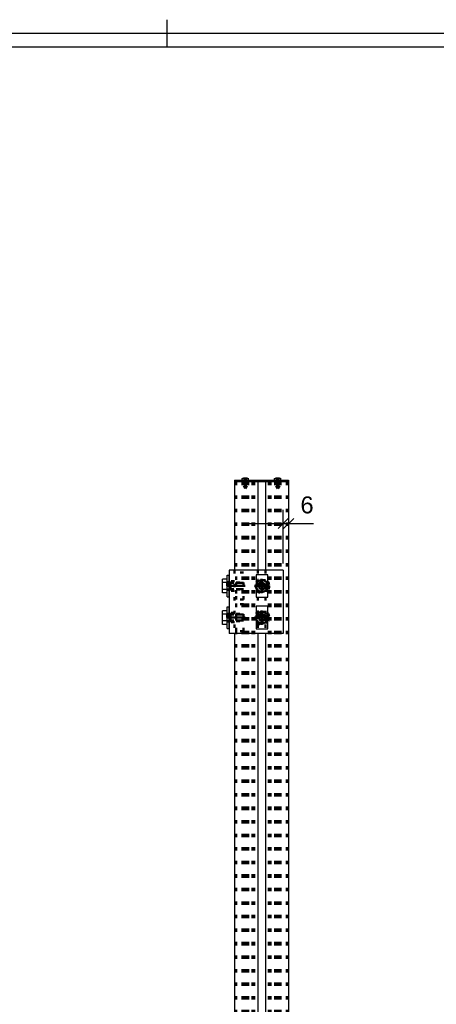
# Model space of a CAD drawing. Header units: millimetres. Extents: x -11 to 409, y -459 to -162.
# Tile 18 of 23: x 92 to 153, y -311 to -165. Entities that reach past the tile are written whole.
import ezdxf

# ---------------------------------------------------------------- set-up
doc = ezdxf.new("R2010")
doc.units = ezdxf.units.MM
doc.linetypes.add('DOT', pattern=[2, 0.5, -1.5])
doc.linetypes.add('STRICHPUNKT2', pattern=[18.5, 10, -4, 0.5, -4])
doc.layers.get('0').update_dxf_attribs({"linetype": 'CONTINUOUS'})
for name, color, linetype in [('DIM49', 4, 'CONTINUOUS'), ('LE_RED', 1, 'CONTINUOUS'), ('TXT_DIM49', 2, 'CONTINUOUS')]:
    doc.layers.add(name, color=color, linetype=linetype)
doc.layers.add('LE_ALL', color=7, linetype='CONTINUOUS', lineweight=50)
doc.styles.add('ARIAL', font='arial.ttf')

# ---------------------------------------------------------------- blocks, each defined once
blk = doc.blocks.new('DINA3_00002', base_point=(401.53, -452.24))
for p, q in [((113.53, -165.24), (113.53, -169.24)), ((-4.47, -169.24), (401.53, -169.24))]:
    blk.add_line(p, q)
blk.add_lwpolyline([(-6.47, -454.24), (-6.47, -167.24), (403.53, -167.24)])
blk = doc.blocks.new('_ZBL0002_00001')
blk.add_blockref('DINA3_00002', (401.53, -452.24))
blk = doc.blocks.new('Profiel 60x60_00716', base_point=(130.06, -233.53))
for p, q in [((126.96, -233.53), (123.53, -233.53)), ((128.1, -233.53), (126.96, -233.53)), ((131.53, -233.53), (128.1, -233.53)), ((131.53, -233.53), (131.53, -411.26)), ((123.53, -255.92), (123.53, -321.92))]:
    blk.add_line(p, q)
for points in [[(123.53, -233.53), (123.53, -246.59)], [(126.96, -233.53), (126.96, -246.59)], [(128.1, -233.53), (128.1, -246.59)], [(126.96, -255.92), (126.96, -321.92)], [(128.1, -255.92), (128.1, -321.92)]]:
    blk.add_lwpolyline(points)
at = {"layer": 'LE_ALL', "color": 3, "linetype": 'DOT'}
for p, q in [((123.8, -233.53), (123.8, -424.59)), ((123.8, -233.53), (123.8, -424.59)), ((124.73, -233.53), (124.73, -424.59)), ((124.88, -233.53), (124.88, -424.59)), ((124.93, -233.53), (124.93, -424.59)), ((125, -233.53), (125, -424.59)), ((125.11, -233.53), (125.11, -424.59)), ((125.21, -233.53), (125.21, -424.59)), ((125.22, -233.53), (125.22, -424.59)), ((125.26, -233.53), (125.26, -424.59)), ((125.3, -233.53), (125.3, -424.59)), ((125.54, -233.53), (125.54, -424.59)), ((126.2, -233.53), (126.2, -424.59)), ((126.46, -233.53), (126.46, -424.59)), ((128.6, -233.53), (128.6, -424.59)), ((128.86, -233.53), (128.86, -424.59)), ((129.52, -233.53), (129.52, -424.59)), ((129.76, -233.53), (129.76, -424.59)), ((129.8, -233.53), (129.8, -424.59)), ((129.84, -233.53), (129.84, -424.59)), ((129.85, -233.53), (129.85, -424.59)), ((129.96, -233.53), (129.96, -424.59)), ((130.06, -233.53), (130.06, -424.59)), ((130.13, -233.53), (130.13, -424.59)), ((130.18, -233.53), (130.18, -424.59)), ((130.33, -233.53), (130.33, -424.59)), ((131.26, -233.53), (131.26, -424.59)), ((131.26, -233.53), (131.26, -424.59))]:
    blk.add_line(p, q, dxfattribs=at)
for points in [[(123.53, -246.59), (123.53, -255.92)], [(126.96, -246.59), (126.96, -255.92)], [(128.1, -246.59), (128.1, -255.92)]]:
    blk.add_lwpolyline(points, dxfattribs=at)
blk = doc.blocks.new('Profiel 60x60_00715')
blk.add_blockref('Profiel 60x60_00716', (130.06, -233.53))
blk = doc.blocks.new('1110 Cover 60 x 60_00794', base_point=(130.26, -233.53))
for p, q in [((123.53, -233.26), (123.73, -233.26)), ((123.53, -233.26), (123.53, -233.53)), ((123.73, -233.53), (123.53, -233.53)), ((123.73, -233.26), (131.33, -233.26)), ((131.33, -233.53), (123.73, -233.53)), ((131.33, -233.26), (131.53, -233.26)), ((131.53, -233.53), (131.33, -233.53)), ((131.53, -233.26), (131.53, -233.53))]:
    blk.add_line(p, q)
at = {"layer": 'LE_ALL', "color": 3, "linetype": 'DOT'}
for p, q in [((124.8, -233.53), (124.8, -233.26)), ((125.46, -233.53), (125.46, -233.26)), ((129.6, -233.53), (129.6, -233.26)), ((130.26, -233.53), (130.26, -233.26))]:
    blk.add_line(p, q, dxfattribs=at)
blk = doc.blocks.new('_00796', base_point=(129.93, -233.69))
at = {"layer": 'LE_ALL', "color": 1, "linetype": 'STRICHPUNKT2'}
for p, q in [((125.13, -233.69), (125.13, -233.09)), ((125.13, -233.69), (125.13, -233.09)), ((129.93, -233.69), (129.93, -233.09)), ((129.93, -233.69), (129.93, -233.09))]:
    blk.add_line(p, q, dxfattribs=at)
blk = doc.blocks.new('_00795')
blk.add_blockref('_00796', (129.93, -233.69))
blk = doc.blocks.new('1110 Cover 60 x 60_00793')
for name, p in [('1110 Cover 60 x 60_00794', (130.26, -233.53)), ('_00795', (0, 0))]:
    blk.add_blockref(name, p)
blk = doc.blocks.new('ISO 14585-ST3.5x9.5-A2-C_00799', base_point=(124.96, -233.26))
for p, q in [((124.66, -233.06), (125.6, -233.06)), ((124.66, -233.26), (125.6, -233.26)), ((125.01, -232.94), (125.01, -232.93)), ((125.26, -232.94), (125.26, -232.93)), ((125.6, -233.26), (125.6, -233.06))]:
    blk.add_line(p, q)
blk.add_lwpolyline([(124.66, -233.26), (124.66, -233.06, -0.08518), (124.91, -232.94), (124.94, -232.94), (125, -232.94), (125.02, -232.94), (125.06, -232.94), (125.18, -232.93), (125.2, -232.94), (125.24, -232.94), (125.26, -232.93), (125.29, -232.93), (125.33, -232.94), (125.35, -232.94, -0.08518), (125.6, -233.06)], format="xyb")
at = {"layer": 'LE_ALL', "color": 3, "linetype": 'DOT'}
for p, q in [((124.91, -233.1), (124.91, -232.94)), ((124.96, -233.26), (125.31, -233.26)), ((125.01, -233.1), (125.01, -232.94)), ((125.31, -234.1), (125.13, -234.52)), ((125.26, -233.1), (125.26, -232.94)), ((125.26, -233.1), (125.26, -232.94)), ((125.31, -233.26), (125.31, -234.1)), ((125.33, -233.1), (125.35, -233.1)), ((125.35, -233.1), (125.35, -232.94))]:
    blk.add_line(p, q, dxfattribs=at)
for points in [[(124.91, -233.1), (124.94, -233.1), (125, -233.1), (125.06, -233.1), (125.2, -233.1), (125.26, -233.1), (125.33, -233.1)], [(124.96, -233.26), (124.96, -234.1), (125.13, -234.52)], [(125, -233.1), (125, -232.94)]]:
    blk.add_lwpolyline(points, dxfattribs=at)
blk = doc.blocks.new('GEWINDE_00801', base_point=(124.96, -233.53))
at = {"layer": 'LE_ALL', "color": 3, "linetype": 'DOT'}
for p, q in [((124.9, -233.26), (124.9, -233.53)), ((124.9, -233.53), (124.9, -234.1)), ((124.9, -234.1), (125.36, -234.1)), ((124.9, -234.1), (125.13, -234.53)), ((124.96, -233.26), (124.96, -233.53)), ((124.96, -233.53), (124.96, -234.1)), ((124.96, -234.1), (125.13, -234.52)), ((125.31, -234.1), (125.13, -234.52)), ((125.36, -234.1), (125.13, -234.53)), ((125.31, -233.26), (125.31, -233.53)), ((125.31, -233.53), (125.31, -234.1)), ((125.36, -233.26), (125.36, -233.53)), ((125.36, -233.53), (125.36, -234.1))]:
    blk.add_line(p, q, dxfattribs=at)
blk = doc.blocks.new('GEWINDE_00800')
blk.add_blockref('GEWINDE_00801', (124.96, -233.53))
blk = doc.blocks.new('ISO 14585-ST3.5x9.5-A2-C_00798')
for name, p in [('ISO 14585-ST3.5x9.5-A2-C_00799', (124.96, -233.26)), ('GEWINDE_00800', (0, 0))]:
    blk.add_blockref(name, p)
blk = doc.blocks.new('ISO 14585-ST3.5x9.5-A2-C_00803', base_point=(129.76, -233.26))
for p, q in [((129.46, -233.06), (130.4, -233.06)), ((129.46, -233.26), (130.4, -233.26)), ((129.81, -232.94), (129.81, -232.93)), ((130.06, -232.94), (130.06, -232.93)), ((130.4, -233.26), (130.4, -233.06))]:
    blk.add_line(p, q)
blk.add_lwpolyline([(129.46, -233.26), (129.46, -233.06, -0.08518), (129.71, -232.94), (129.74, -232.94), (129.8, -232.94), (129.82, -232.94), (129.86, -232.94), (129.98, -232.93), (130, -232.94), (130.04, -232.94), (130.06, -232.93), (130.09, -232.93), (130.13, -232.94), (130.15, -232.94, -0.08518), (130.4, -233.06)], format="xyb")
at = {"layer": 'LE_ALL', "color": 3, "linetype": 'DOT'}
for p, q in [((129.71, -233.1), (129.71, -232.94)), ((129.76, -233.26), (130.11, -233.26)), ((129.81, -233.1), (129.81, -232.94)), ((130.11, -234.1), (129.93, -234.52)), ((130.06, -233.1), (130.06, -232.94)), ((130.06, -233.1), (130.06, -232.94)), ((130.11, -233.26), (130.11, -234.1)), ((130.13, -233.1), (130.15, -233.1)), ((130.15, -233.1), (130.15, -232.94))]:
    blk.add_line(p, q, dxfattribs=at)
for points in [[(129.71, -233.1), (129.74, -233.1), (129.8, -233.1), (129.86, -233.1), (130, -233.1), (130.06, -233.1), (130.13, -233.1)], [(129.76, -233.26), (129.76, -234.1), (129.93, -234.52)], [(129.8, -233.1), (129.8, -232.94)]]:
    blk.add_lwpolyline(points, dxfattribs=at)
blk = doc.blocks.new('GEWINDE_00805', base_point=(129.76, -233.53))
at = {"layer": 'LE_ALL', "color": 3, "linetype": 'DOT'}
for p, q in [((129.7, -233.26), (129.7, -233.53)), ((129.7, -233.53), (129.7, -234.1)), ((129.7, -234.1), (130.16, -234.1)), ((129.7, -234.1), (129.93, -234.53)), ((129.76, -233.26), (129.76, -233.53)), ((129.76, -233.53), (129.76, -234.1)), ((129.76, -234.1), (129.93, -234.52)), ((130.11, -234.1), (129.93, -234.52)), ((130.16, -234.1), (129.93, -234.53)), ((130.11, -233.26), (130.11, -233.53)), ((130.11, -233.53), (130.11, -234.1)), ((130.16, -233.26), (130.16, -233.53)), ((130.16, -233.53), (130.16, -234.1))]:
    blk.add_line(p, q, dxfattribs=at)
blk = doc.blocks.new('GEWINDE_00804')
blk.add_blockref('GEWINDE_00805', (129.76, -233.53))
blk = doc.blocks.new('ISO 14585-ST3.5x9.5-A2-C_00802')
for name, p in [('ISO 14585-ST3.5x9.5-A2-C_00803', (129.76, -233.26)), ('GEWINDE_00804', (0, 0))]:
    blk.add_blockref(name, p)
blk = doc.blocks.new('Montage kapje_00797')
for name in ['ISO 14585-ST3.5x9.5-A2-C_00798', 'ISO 14585-ST3.5x9.5-A2-C_00802']:
    blk.add_blockref(name, (0, 0))
blk = doc.blocks.new('Afdekkapje + montage_00792')
for name in ['1110 Cover 60 x 60_00793', 'Montage kapje_00797']:
    blk.add_blockref(name, (0, 0))
blk = doc.blocks.new('_D14', base_point=(133.28, -238.19))
at = {"layer": 'DIM49', "color": 1}
for p, q in [((130.73, -245.59), (130.73, -237.69)), ((124.73, -239.69), (135.2, -239.69)), ((129.98, -240.44), (131.48, -238.94)), ((132.28, -238.94), (130.78, -240.44))]:
    blk.add_line(p, q, dxfattribs=at)
at = {"layer": 'TXT_DIM49', "style": 'ARIAL'}
blk.add_text('6', height=2.5, dxfattribs=at).set_placement((133.28, -238.19))
blk = doc.blocks.new('Hoeklijn 60x60x6_00810', base_point=(123.53, -246.59))
for p, q in [((122.73, -246.59), (122.73, -255.92)), ((130.73, -246.59), (122.73, -246.59)), ((130.73, -246.59), (130.73, -255.92)), ((130.73, -255.92), (122.73, -255.92))]:
    blk.add_line(p, q)
at = {"layer": 'LE_ALL', "color": 3, "linetype": 'DOT'}
for p, q in [((123.53, -246.59), (123.53, -255.92)), ((123.53, -248.22), (122.73, -248.22)), ((123.53, -249.62), (122.73, -249.62)), ((123.53, -252.89), (122.73, -252.89)), ((123.53, -254.29), (122.73, -254.29))]:
    blk.add_line(p, q, dxfattribs=at)
for centre in [(127.53, -248.92), (127.53, -253.59)]:
    blk.add_circle(centre, 0.7, dxfattribs=at)
blk.add_blockref('_D14', (133.28, -238.19))
blk = doc.blocks.new('_00812', base_point=(122.38, -253.59))
at = {"layer": 'LE_ALL', "color": 1, "linetype": 'STRICHPUNKT2'}
for p, q in [((127.53, -248.92), (127.53, -247.87)), ((127.53, -248.92), (127.53, -247.87)), ((122.38, -248.92), (123.88, -248.92)), ((122.38, -248.92), (123.88, -248.92)), ((127.53, -248.92), (126.48, -248.92)), ((127.53, -248.92), (126.48, -248.92)), ((127.53, -248.92), (128.58, -248.92)), ((127.53, -248.92), (127.53, -249.97)), ((127.53, -248.92), (128.58, -248.92)), ((127.53, -248.92), (127.53, -249.97)), ((127.53, -253.59), (127.53, -252.54)), ((127.53, -253.59), (127.53, -252.54)), ((122.38, -253.59), (123.88, -253.59)), ((122.38, -253.59), (123.88, -253.59)), ((127.53, -253.59), (126.48, -253.59)), ((127.53, -253.59), (126.48, -253.59)), ((127.53, -253.59), (128.58, -253.59)), ((127.53, -253.59), (127.53, -254.64)), ((127.53, -253.59), (127.53, -254.64)), ((127.53, -253.59), (128.58, -253.59))]:
    blk.add_line(p, q, dxfattribs=at)
blk = doc.blocks.new('_00811')
blk.add_blockref('_00812', (122.38, -253.59))
blk = doc.blocks.new('Hoeklijn 60x60x6_00809')
for name, p in [('Hoeklijn 60x60x6_00810', (123.53, -246.59)), ('_00811', (0, 0))]:
    blk.add_blockref(name, p)
blk = doc.blocks.new('1011-2 Moerblok M8 SMALL_00815', base_point=(127.08, -249.06))
blk.add_lwpolyline([(128.46, -250.59), (128.46, -247.26), (126.73, -247.26), (126.73, -250.59)], close=True)
at = {"layer": 'LE_RED'}
blk.add_lwpolyline([(127.08, -249.06, 0.876436), (128.13, -248.92, 0.493526), (127.46, -248.41)], format="xyb", dxfattribs=at)
blk = doc.blocks.new('DIN 13-M8_00817', base_point=(127.14, -248.92))
blk.add_circle((127.6, -248.92), 0.453)
at = {"layer": 'LE_RED'}
for start, end in [(0, 105.0701), (-164.9299, 0)]:
    blk.add_arc((127.6, -248.92), 0.533, start, end, dxfattribs=at)
blk = doc.blocks.new('DIN 13-M8_00816')
blk.add_blockref('DIN 13-M8_00817', (127.14, -248.92))
blk = doc.blocks.new('_00819', base_point=(127.6, -248.92))
at = {"layer": 'LE_ALL', "color": 1, "linetype": 'STRICHPUNKT2'}
for q in [(127.6, -248.12), (127.6, -248.12), (126.8, -248.92), (126.8, -248.92), (127.6, -249.72), (128.4, -248.92), (127.6, -249.72), (128.4, -248.92)]:
    blk.add_line((127.6, -248.92), q, dxfattribs=at)
blk = doc.blocks.new('_00818')
blk.add_blockref('_00819', (127.6, -248.92))
blk = doc.blocks.new('1011-2 Moerblok M8 SMALL_00814')
for name, p in [('1011-2 Moerblok M8 SMALL_00815', (127.08, -249.06)), ('_00818', (0, 0)), ('DIN 13-M8_00816', (0, 0))]:
    blk.add_blockref(name, p)
blk = doc.blocks.new('Sluitring (DIN 125)-M8_00821', base_point=(127.04, -248.92))
at = {"layer": 'LE_ALL', "color": 3, "linetype": 'DOT'}
for radius in [1.07, 0.56]:
    blk.add_circle((127.6, -248.92), radius, dxfattribs=at)
blk = doc.blocks.new('Sluitring (DIN 125)-M8_00820')
blk.add_blockref('Sluitring (DIN 125)-M8_00821', (127.04, -248.92))
blk = doc.blocks.new('Zeskant tapbout-M8x16 (DIN 933)_00823', base_point=(127.6, -249.79))
at = {"layer": 'LE_ALL', "color": 3, "linetype": 'DOT'}
blk.add_lwpolyline([(128.1, -249.79), (128.6, -248.92), (128.1, -248.06), (127.1, -248.06), (126.6, -248.92), (127.1, -249.79)], close=True, dxfattribs=at)
blk.add_circle((127.6, -248.92), 0.453, dxfattribs=at)
for start, end in [(150, -150), (90, 150), (30, 90), (-30, 30), (-150, -90), (-90, -30)]:
    blk.add_arc((127.6, -248.92), 0.867, start, end, dxfattribs=at)
blk = doc.blocks.new('GEWINDE_00825', base_point=(127.08, -249.06))
blk.add_lwpolyline([(127.08, -249.06, -0.06585), (127.06, -248.92, -0.339113), (127.46, -248.41)], format="xyb")
blk = doc.blocks.new('GEWINDE_00824')
blk.add_blockref('GEWINDE_00825', (127.08, -249.06))
blk = doc.blocks.new('Zeskant tapbout-M8x16 (DIN 933)_00822')
for name, p in [('Zeskant tapbout-M8x16 (DIN 933)_00823', (127.6, -249.79)), ('GEWINDE_00824', (0, 0))]:
    blk.add_blockref(name, p)
blk = doc.blocks.new('Montage scherm_00813')
for name in ['1011-2 Moerblok M8 SMALL_00814', 'Sluitring (DIN 125)-M8_00820', 'Zeskant tapbout-M8x16 (DIN 933)_00822']:
    blk.add_blockref(name, (0, 0))
blk = doc.blocks.new('1011-2 Moerblok M8 SMALL_00828', base_point=(127.08, -253.73))
blk.add_lwpolyline([(128.46, -255.26), (128.46, -251.92), (126.73, -251.92), (126.73, -255.26)], close=True)
at = {"layer": 'LE_RED'}
blk.add_lwpolyline([(127.08, -253.73, 0.876436), (128.13, -253.59, 0.493526), (127.46, -253.07)], format="xyb", dxfattribs=at)
blk = doc.blocks.new('DIN 13-M8_00830', base_point=(127.14, -253.59))
blk.add_circle((127.6, -253.59), 0.453)
at = {"layer": 'LE_RED'}
for start, end in [(0, 105.0701), (-164.9299, 0)]:
    blk.add_arc((127.6, -253.59), 0.533, start, end, dxfattribs=at)
blk = doc.blocks.new('DIN 13-M8_00829')
blk.add_blockref('DIN 13-M8_00830', (127.14, -253.59))
blk = doc.blocks.new('_00832', base_point=(127.6, -253.59))
at = {"layer": 'LE_ALL', "color": 1, "linetype": 'STRICHPUNKT2'}
for q in [(127.6, -252.79), (127.6, -252.79), (126.8, -253.59), (126.8, -253.59), (127.6, -254.39), (128.4, -253.59), (127.6, -254.39), (128.4, -253.59)]:
    blk.add_line((127.6, -253.59), q, dxfattribs=at)
blk = doc.blocks.new('_00831')
blk.add_blockref('_00832', (127.6, -253.59))
blk = doc.blocks.new('1011-2 Moerblok M8 SMALL_00827')
for name, p in [('1011-2 Moerblok M8 SMALL_00828', (127.08, -253.73)), ('_00831', (0, 0)), ('DIN 13-M8_00829', (0, 0))]:
    blk.add_blockref(name, p)
blk = doc.blocks.new('Sluitring (DIN 125)-M8_00834', base_point=(127.04, -253.59))
at = {"layer": 'LE_ALL', "color": 3, "linetype": 'DOT'}
for radius in [1.07, 0.56]:
    blk.add_circle((127.6, -253.59), radius, dxfattribs=at)
blk = doc.blocks.new('Sluitring (DIN 125)-M8_00833')
blk.add_blockref('Sluitring (DIN 125)-M8_00834', (127.04, -253.59))
blk = doc.blocks.new('Zeskant tapbout-M8x16 (DIN 933)_00836', base_point=(127.6, -254.46))
at = {"layer": 'LE_ALL', "color": 3, "linetype": 'DOT'}
blk.add_lwpolyline([(128.1, -254.46), (128.6, -253.59), (128.1, -252.72), (127.1, -252.72), (126.6, -253.59), (127.1, -254.46)], close=True, dxfattribs=at)
blk.add_circle((127.6, -253.59), 0.453, dxfattribs=at)
for start, end in [(150, -150), (90, 150), (30, 90), (-30, 30), (-150, -90), (-90, -30)]:
    blk.add_arc((127.6, -253.59), 0.867, start, end, dxfattribs=at)
blk = doc.blocks.new('GEWINDE_00838', base_point=(127.08, -253.73))
blk.add_lwpolyline([(127.08, -253.73, -0.06585), (127.06, -253.59, -0.339113), (127.46, -253.07)], format="xyb")
blk = doc.blocks.new('GEWINDE_00837')
blk.add_blockref('GEWINDE_00838', (127.08, -253.73))
blk = doc.blocks.new('Zeskant tapbout-M8x16 (DIN 933)_00835')
for name, p in [('Zeskant tapbout-M8x16 (DIN 933)_00836', (127.6, -254.46)), ('GEWINDE_00837', (0, 0))]:
    blk.add_blockref(name, p)
blk = doc.blocks.new('Montage scherm_00826')
for name in ['Sluitring (DIN 125)-M8_00833', 'Zeskant tapbout-M8x16 (DIN 933)_00835', '1011-2 Moerblok M8 SMALL_00827']:
    blk.add_blockref(name, (0, 0))
blk = doc.blocks.new('1011 Moerblok M8_00841', base_point=(123.8, -254.12))
at = {"layer": 'LE_ALL', "color": 3, "linetype": 'DOT'}
for p, q in [((123.8, -255.59), (123.8, -251.59)), ((123.8, -253.06), (124.86, -253.06)), ((123.8, -254.12), (124.86, -254.12)), ((124.86, -255.59), (123.8, -255.59))]:
    blk.add_line(p, q, dxfattribs=at)
blk.add_lwpolyline([(124.86, -255.59), (124.86, -251.59), (123.8, -251.59)], dxfattribs=at)
blk = doc.blocks.new('DIN 13-M8_00843', base_point=(123.8, -253.14))
at = {"layer": 'LE_ALL', "color": 3, "linetype": 'DOT'}
for p, q in [((123.8, -253.06), (124.86, -253.06)), ((123.8, -253.14), (124.86, -253.14)), ((123.8, -254.04), (124.86, -254.04)), ((123.8, -254.12), (124.86, -254.12))]:
    blk.add_line(p, q, dxfattribs=at)
blk = doc.blocks.new('DIN 13-M8_00842')
blk.add_blockref('DIN 13-M8_00843', (123.8, -253.14))
blk = doc.blocks.new('_00845', base_point=(123.53, -253.59))
at = {"layer": 'LE_ALL', "color": 1, "linetype": 'STRICHPUNKT2'}
blk.add_line((123.53, -253.59), (125.13, -253.59), dxfattribs=at)
blk = doc.blocks.new('_00844')
blk.add_blockref('_00845', (123.53, -253.59))
blk = doc.blocks.new('1011 Moerblok M8_00840')
for name, p in [('1011 Moerblok M8_00841', (123.8, -254.12)), ('DIN 13-M8_00842', (0, 0)), ('_00844', (0, 0))]:
    blk.add_blockref(name, p)
blk = doc.blocks.new('Carrosseriering M8 (ISO 7093 _ DIN 9021)_00847', base_point=(122.73, -254.15))
for p, q in [((122.46, -251.99), (122.73, -251.99)), ((122.46, -255.19), (122.46, -251.99)), ((122.73, -255.19), (122.73, -251.99)), ((122.46, -255.19), (122.73, -255.19))]:
    blk.add_line(p, q)
at = {"layer": 'LE_ALL', "color": 3, "linetype": 'DOT'}
for p, q in [((122.73, -253.03), (122.46, -253.03)), ((122.73, -254.15), (122.46, -254.15))]:
    blk.add_line(p, q, dxfattribs=at)
blk = doc.blocks.new('Carrosseriering M8 (ISO 7093 _ DIN 9021)_00846')
blk.add_blockref('Carrosseriering M8 (ISO 7093 _ DIN 9021)_00847', (122.73, -254.15))
blk = doc.blocks.new('Zeskant tapbout-M8x18 (DIN 933)_00849', base_point=(122.96, -254.04))
for p, q in [((122.46, -252.59), (121.76, -252.59)), ((122.46, -253.09), (122.46, -252.59)), ((122.46, -254.09), (121.76, -254.09)), ((121.76, -254.59), (121.76, -254.09)), ((122.46, -254.59), (121.76, -254.59))]:
    blk.add_line(p, q)
for points in [[(121.76, -254.09), (121.76, -253.09), (121.76, -252.59)], [(122.46, -254.59), (122.46, -254.09), (122.46, -253.09), (121.76, -253.09)]]:
    blk.add_lwpolyline(points)
at = {"layer": 'LE_ALL', "color": 3, "linetype": 'DOT'}
for p, q in [((122.46, -253.06), (122.46, -254.12)), ((122.73, -253.06), (122.46, -253.06)), ((122.96, -253.06), (122.73, -253.06)), ((122.96, -253.06), (122.96, -254.12)), ((122.96, -254.04), (122.96, -253.14)), ((124.86, -253.14), (122.96, -253.14)), ((122.73, -254.12), (122.46, -254.12)), ((122.96, -254.12), (122.73, -254.12)), ((124.86, -254.04), (122.96, -254.04))]:
    blk.add_line(p, q, dxfattribs=at)
blk = doc.blocks.new('GEWINDE_00851', base_point=(122.96, -254.04))
at = {"layer": 'LE_ALL', "color": 3, "linetype": 'DOT'}
for p, q in [((122.96, -253.14), (124.86, -253.14)), ((122.96, -254.04), (124.86, -254.04)), ((122.96, -254.12), (124.86, -254.12))]:
    blk.add_line(p, q, dxfattribs=at)
blk.add_lwpolyline([(122.96, -254.12), (122.96, -253.06), (124.86, -253.06)], dxfattribs=at)
blk = doc.blocks.new('GEWINDE_00850')
blk.add_blockref('GEWINDE_00851', (122.96, -254.04))
blk = doc.blocks.new('Zeskant tapbout-M8x18 (DIN 933)_00848')
for name, p in [('Zeskant tapbout-M8x18 (DIN 933)_00849', (122.96, -254.04)), ('GEWINDE_00850', (0, 0))]:
    blk.add_blockref(name, p)
blk = doc.blocks.new('Montage baluster_00839')
for name in ['1011 Moerblok M8_00840', 'Zeskant tapbout-M8x18 (DIN 933)_00848', 'Carrosseriering M8 (ISO 7093 _ DIN 9021)_00846']:
    blk.add_blockref(name, (0, 0))
blk = doc.blocks.new('1011 Moerblok M8_00854', base_point=(123.8, -249.46))
at = {"layer": 'LE_ALL', "color": 3, "linetype": 'DOT'}
for p, q in [((123.8, -250.92), (123.8, -246.92)), ((123.8, -248.39), (124.86, -248.39)), ((123.8, -249.46), (124.86, -249.46)), ((124.86, -250.92), (123.8, -250.92))]:
    blk.add_line(p, q, dxfattribs=at)
blk.add_lwpolyline([(124.86, -250.92), (124.86, -246.92), (123.8, -246.92)], dxfattribs=at)
blk = doc.blocks.new('DIN 13-M8_00856', base_point=(123.8, -248.47))
at = {"layer": 'LE_ALL', "color": 3, "linetype": 'DOT'}
for p, q in [((123.8, -248.39), (124.86, -248.39)), ((123.8, -248.47), (124.86, -248.47)), ((123.8, -249.38), (124.86, -249.38)), ((123.8, -249.46), (124.86, -249.46))]:
    blk.add_line(p, q, dxfattribs=at)
blk = doc.blocks.new('DIN 13-M8_00855')
blk.add_blockref('DIN 13-M8_00856', (123.8, -248.47))
blk = doc.blocks.new('_00858', base_point=(123.53, -248.92))
at = {"layer": 'LE_ALL', "color": 1, "linetype": 'STRICHPUNKT2'}
blk.add_line((123.53, -248.92), (125.13, -248.92), dxfattribs=at)
blk = doc.blocks.new('_00857')
blk.add_blockref('_00858', (123.53, -248.92))
blk = doc.blocks.new('1011 Moerblok M8_00853')
for name, p in [('1011 Moerblok M8_00854', (123.8, -249.46)), ('DIN 13-M8_00855', (0, 0)), ('_00857', (0, 0))]:
    blk.add_blockref(name, p)
blk = doc.blocks.new('Carrosseriering M8 (ISO 7093 _ DIN 9021)_00860', base_point=(122.73, -249.48))
for p, q in [((122.46, -247.32), (122.73, -247.32)), ((122.46, -250.52), (122.46, -247.32)), ((122.73, -250.52), (122.73, -247.32)), ((122.46, -250.52), (122.73, -250.52))]:
    blk.add_line(p, q)
at = {"layer": 'LE_ALL', "color": 3, "linetype": 'DOT'}
for p, q in [((122.73, -248.36), (122.46, -248.36)), ((122.73, -249.48), (122.46, -249.48))]:
    blk.add_line(p, q, dxfattribs=at)
blk = doc.blocks.new('Carrosseriering M8 (ISO 7093 _ DIN 9021)_00859')
blk.add_blockref('Carrosseriering M8 (ISO 7093 _ DIN 9021)_00860', (122.73, -249.48))
blk = doc.blocks.new('Zeskant tapbout-M8x18 (DIN 933)_00862', base_point=(122.96, -249.38))
for p, q in [((122.46, -247.92), (121.76, -247.92)), ((122.46, -248.42), (122.46, -247.92)), ((122.46, -249.42), (121.76, -249.42)), ((121.76, -249.92), (121.76, -249.42)), ((122.46, -249.92), (121.76, -249.92))]:
    blk.add_line(p, q)
for points in [[(121.76, -249.42), (121.76, -248.42), (121.76, -247.92)], [(122.46, -249.92), (122.46, -249.42), (122.46, -248.42), (121.76, -248.42)]]:
    blk.add_lwpolyline(points)
at = {"layer": 'LE_ALL', "color": 3, "linetype": 'DOT'}
for p, q in [((122.46, -248.39), (122.46, -249.46)), ((122.73, -248.39), (122.46, -248.39)), ((122.96, -248.39), (122.73, -248.39)), ((122.96, -248.39), (122.96, -249.46)), ((122.96, -249.38), (122.96, -248.47)), ((124.86, -248.47), (122.96, -248.47)), ((122.73, -249.46), (122.46, -249.46)), ((122.96, -249.46), (122.73, -249.46)), ((124.86, -249.38), (122.96, -249.38))]:
    blk.add_line(p, q, dxfattribs=at)
blk = doc.blocks.new('GEWINDE_00864', base_point=(122.96, -249.38))
at = {"layer": 'LE_ALL', "color": 3, "linetype": 'DOT'}
for p, q in [((122.96, -248.47), (124.86, -248.47)), ((122.96, -249.38), (124.86, -249.38)), ((122.96, -249.46), (124.86, -249.46))]:
    blk.add_line(p, q, dxfattribs=at)
blk.add_lwpolyline([(122.96, -249.46), (122.96, -248.39), (124.86, -248.39)], dxfattribs=at)
blk = doc.blocks.new('GEWINDE_00863')
blk.add_blockref('GEWINDE_00864', (122.96, -249.38))
blk = doc.blocks.new('Zeskant tapbout-M8x18 (DIN 933)_00861')
for name, p in [('Zeskant tapbout-M8x18 (DIN 933)_00862', (122.96, -249.38)), ('GEWINDE_00863', (0, 0))]:
    blk.add_blockref(name, p)
blk = doc.blocks.new('Montage baluster_00852')
for name in ['Carrosseriering M8 (ISO 7093 _ DIN 9021)_00859', '1011 Moerblok M8_00853', 'Zeskant tapbout-M8x18 (DIN 933)_00861']:
    blk.add_blockref(name, (0, 0))
blk = doc.blocks.new('Bevestigingshoeklijn_00807')
for name in ['Hoeklijn 60x60x6_00809', 'Montage baluster_00852', 'Montage scherm_00813', 'Montage baluster_00839', 'Montage scherm_00826']:
    blk.add_blockref(name, (0, 0))
blk = doc.blocks.new('Losse delen_00806')
blk.add_blockref('Bevestigingshoeklijn_00807', (0, 0))
blk = doc.blocks.new('Eind koker_00714')
for name in ['Afdekkapje + montage_00792', 'Profiel 60x60_00715', 'Losse delen_00806']:
    blk.add_blockref(name, (0, 0))
blk = doc.blocks.new('_A3D0006_00713')
blk.add_blockref('Eind koker_00714', (0, 0))
blk = doc.blocks.new('_ANS0006_00712')
blk.add_blockref('_A3D0006_00713', (0, 0))

msp = doc.modelspace()

# ---------------------------------------------------------------- block references
for name in ['_ZBL0002_00001', '_ANS0006_00712']:
    msp.add_blockref(name, (0, 0))

doc.saveas('drawing.dxf')
